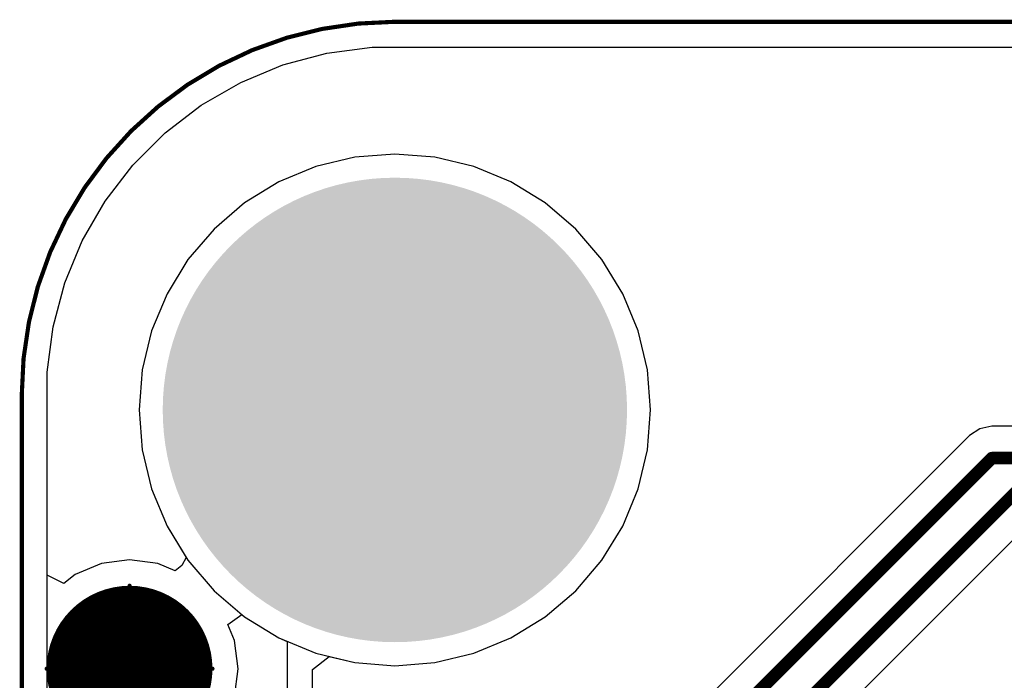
# Model space of a CAD drawing. Header units: inches. Extents: x 0 to 41, y 0 to 25.4.
# Tile 2 of 11: x 0 to 11.9, y 17.4 to 25.4. Entities that reach past the tile are written whole.
import ezdxf

# ---------------------------------------------------------------- set-up
doc = ezdxf.new("R2010")
doc.units = ezdxf.units.IN
for name, color, linetype in [('Board', 56, 'Continuous'), ('BOTTOM', 5, 'Continuous'), ('Bottom Solder', 6, 'Continuous'), ('Pad Holes', 156, 'Continuous'), ('TOP', 1, 'Continuous'), ('Top Assembly', 56, 'Continuous'), ('Top Solder', 216, 'Continuous')]:
    doc.layers.add(name, color=color, linetype=linetype)

# ---------------------------------------------------------------- blocks, each defined once
blk = doc.blocks.new('F_____________1___F_________1_2351')
at = {"layer": 'TOP'}
h = blk.add_hatch(color=1, dxfattribs=at)
edge = h.paths.add_edge_path()
edge.add_arc((0, 0), 0.499999, 0, 360)
at = {"layer": 'Top Solder'}
h = blk.add_hatch(color=216, dxfattribs=at)
edge = h.paths.add_edge_path()
edge.add_arc((0, 0), 0.999998, 0, 360)
at = {"layer": 'TOP'}
for points, const_width in [([(0.499999, 0, 1), (-0.499999, 0, 1)], 1.00000054), ([(-0.7499985, 0, 1), (-0.2499995, 0, 1)], 0.499999), ([(0.2499995, 0, 1), (0.7499985, 0, 1)], 0.499999)]:
    blk.add_lwpolyline(points, format="xyb", close=True, dxfattribs=dict(at, const_width=const_width))
at = {"layer": 'Top Assembly', "const_width": 0.0499999}
for points in [[(0, 0), (0, 1.00000054)], [(0, 0), (-1.00000054, 0)], [(1.00000054, 0), (0, 0)], [(0, -1.00000054), (0, 0)]]:
    blk.add_lwpolyline(points, dxfattribs=at)
at = {"layer": 'Top Assembly'}
for points, const_width in [([(-0.01249934, 1.00000054, 1), (0.01249934, 1.00000054, 1)], 0.02499868), ([(0.499999, 0, 1), (-0.499999, 0, 1)], 0.0499999), ([(-1.01249988, 0, 1), (-0.9875012, 0, 1)], 0.02499868), ([(-0.5124983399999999, 0, 1), (-0.4874996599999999, 0, 1)], 0.02499868), ([(-0.01249934, 0, 1), (0.01249934, 0, 1)], 0.02499868), ([(-0.01249934, 0, 1), (0.01249934, 0, 1)], 0.02499868), ([(-0.01249934, 0, 1), (0.01249934, 0, 1)], 0.02499868), ([(-0.01249934, 0, 1), (0.01249934, 0, 1)], 0.02499868), ([(0.4874996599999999, 0, 1), (0.5124983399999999, 0, 1)], 0.02499868), ([(0.9875012, 0, 1), (1.01249988, 0, 1)], 0.02499868), ([(-0.01249934, -1.00000054, 1), (0.01249934, -1.00000054, 1)], 0.02499868)]:
    blk.add_lwpolyline(points, format="xyb", close=True, dxfattribs=dict(at, const_width=const_width))

msp = doc.modelspace()

# ---------------------------------------------------------------- hatches: boundary and pattern name
at = {"layer": 'BOTTOM'}
h = msp.add_hatch(color=5, dxfattribs=at)
edge = h.paths.add_edge_path()
edge.add_arc((4.500013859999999, 20.68000944), 1.49999954, 0, 360)
at = {"layer": 'Bottom Solder'}
h = msp.add_hatch(color=6, dxfattribs=at)
edge = h.paths.add_edge_path()
edge.add_arc((4.500013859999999, 20.68000944), 2.79999948, 0, 360)
at = {"layer": 'Pad Holes'}
h = msp.add_hatch(color=7, dxfattribs=at)
edge = h.paths.add_edge_path()
edge.add_arc((4.500013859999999, 20.68000944), 1.59999934, 0, 360)
at = {"layer": 'TOP'}
h = msp.add_hatch(color=1, dxfattribs=at)
edge = h.paths.add_edge_path()
edge.add_arc((4.500013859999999, 20.68000944), 1.49999954, 0, 360)
at = {"layer": 'Top Solder'}
h = msp.add_hatch(color=216, dxfattribs=at)
edge = h.paths.add_edge_path()
edge.add_arc((4.500013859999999, 20.68000944), 2.79999948, 0, 360)

# ---------------------------------------------------------------- linework, layer by layer
at = {"layer": 'Board', "const_width": 0.0499999}
msp.add_lwpolyline([(1.27e-05, 20.86002178, -0.4142135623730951), (4.500013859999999, 25.36002294)], format="xyb", dxfattribs=at)
for points in [[(4.500013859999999, 25.36001278), (36.50000066, 25.36001024)], [(1.27e-05, 4.50000116), (1.27e-05, 20.86002178)]]:
    msp.add_lwpolyline(points, dxfattribs=at)
at = {"layer": 'Board', "const_width": 0.02499868}
for points in [[(4.48751452, 25.36002294, 1), (4.5125132, 25.36002294, 1)], [(4.48751452, 25.36001278, 1), (4.5125132, 25.36001278, 1)], [(-0.01248664, 20.86002178, 1), (0.01251204, 20.86002178, 1)], [(-0.01248664, 20.86002178, 1), (0.01251204, 20.86002178, 1)]]:
    msp.add_lwpolyline(points, format="xyb", close=True, dxfattribs=at)
at = {"layer": 'BOTTOM'}
for p, q in [((3.14894722, 24.84008494), (3.68002312, 24.98238336)), ((3.68002312, 24.98238336), (4.22511982, 25.05414852)), ((4.22511982, 25.05414852), (4.50001132, 25.05414598)), ((4.50001132, 25.05414598), (15.79003446, 25.05415106)), ((2.64101072, 24.62968912), (3.14894722, 24.84008494)), ((2.16487756, 24.35479508), (2.64101072, 24.62968912)), ((1.72869352, 24.02009928), (2.16487756, 24.35479508)), ((1.33992112, 23.63132688), (1.72869352, 24.02009928)), ((4.500013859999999, 23.76451686), (4.01749006, 23.72654132)), ((4.982537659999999, 23.72654132), (4.500013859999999, 23.76451686)), ((1.00522786, 23.19514284), (1.33992112, 23.63132688)), ((4.01749006, 23.72654132), (3.54684838, 23.61354942)), ((5.453179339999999, 23.61354942), (4.982537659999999, 23.72654132)), ((3.54684838, 23.61354942), (3.0996763, 23.428325)), ((5.90035142, 23.428325), (5.453179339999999, 23.61354942)), ((3.0996763, 23.428325), (2.68698472, 23.17542736)), ((6.313043, 23.17542736), (5.90035142, 23.428325)), ((0.7303389, 22.71901984), (1.00522786, 23.19514284)), ((2.68698472, 23.17542736), (2.31893872, 22.86108458)), ((6.681089, 22.86108458), (6.313043, 23.17542736)), ((2.31893872, 22.86108458), (2.00459594, 22.49303858)), ((6.99543178, 22.49303858), (6.681089, 22.86108458)), ((0.5199379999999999, 22.21107572), (0.7303389, 22.71901984)), ((2.00459594, 22.49303858), (1.7516983, 22.080347)), ((7.248329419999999, 22.080347), (6.99543178, 22.49303858)), ((0.37763958, 21.68002014), (0.5199379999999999, 22.21107572)), ((1.7516983, 22.080347), (1.56647388, 21.63317492)), ((7.43355384, 21.63317492), (7.248329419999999, 22.080347)), ((0.30587696, 21.13491582), (0.37763958, 21.68002014)), ((1.56647388, 21.63317492), (1.45348198, 21.16253324)), ((7.546545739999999, 21.16253324), (7.43355384, 21.63317492)), ((1.45348198, 21.16253324), (1.41550644, 20.68000944)), ((7.58452128, 20.68000944), (7.546545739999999, 21.16253324)), ((0.30587696, 20.86002178), (0.30587696, 21.13491582)), ((0.3058795, 4.50000116), (0.30587696, 20.86002178)), ((1.41550644, 20.68000944), (1.45348198, 20.19748564)), ((7.546545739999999, 20.19748564), (7.58452128, 20.68000944)), ((1.45348198, 20.19748564), (1.56647388, 19.72684396)), ((7.43355384, 19.72684396), (7.546545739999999, 20.19748564)), ((1.56647388, 19.72684396), (1.7516983, 19.27967188)), ((7.248329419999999, 19.27967188), (7.43355384, 19.72684396)), ((1.7516983, 19.27967188), (2.00459594, 18.8669803)), ((6.99543178, 18.8669803), (7.248329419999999, 19.27967188)), ((2.00459594, 18.8669803), (2.31893872, 18.4989343)), ((6.681089, 18.4989343), (6.99543178, 18.8669803)), ((2.31893872, 18.4989343), (2.68698472, 18.18459152)), ((6.313043, 18.18459152), (6.681089, 18.4989343)), ((2.68698472, 18.18459152), (3.0996763, 17.93169388)), ((5.90035142, 17.93169388), (6.313043, 18.18459152)), ((3.0996763, 17.93169388), (3.54684838, 17.74646946)), ((5.453179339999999, 17.74646946), (5.90035142, 17.93169388)), ((3.54684838, 17.74646946), (4.01749006, 17.63347756)), ((4.982537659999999, 17.63347756), (5.453179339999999, 17.74646946)), ((4.01749006, 17.63347756), (4.500013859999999, 17.59550202)), ((4.500013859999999, 17.59550202), (4.982537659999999, 17.63347756))]:
    msp.add_line(p, q, dxfattribs=at)
at = {"layer": 'TOP'}
for p, q in [((3.14894722, 24.84008494), (3.68002312, 24.98238336)), ((3.68002312, 24.98238336), (4.22511982, 25.05414852)), ((4.22511982, 25.05414852), (4.50001132, 25.05414598)), ((4.50001132, 25.05414598), (15.72498506, 25.05415106)), ((2.64101072, 24.62968912), (3.14894722, 24.84008494)), ((2.16487756, 24.35479508), (2.64101072, 24.62968912)), ((1.72869352, 24.02009928), (2.16487756, 24.35479508)), ((1.33992112, 23.63132688), (1.72869352, 24.02009928)), ((4.500013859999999, 23.76451686), (4.01749006, 23.72654132)), ((4.982537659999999, 23.72654132), (4.500013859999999, 23.76451686)), ((1.00522786, 23.19514284), (1.33992112, 23.63132688)), ((4.01749006, 23.72654132), (3.54684838, 23.61354942)), ((5.453179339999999, 23.61354942), (4.982537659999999, 23.72654132)), ((3.54684838, 23.61354942), (3.0996763, 23.428325)), ((5.90035142, 23.428325), (5.453179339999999, 23.61354942)), ((3.0996763, 23.428325), (2.68698472, 23.17542736)), ((6.313043, 23.17542736), (5.90035142, 23.428325)), ((0.7303389, 22.71901984), (1.00522786, 23.19514284)), ((2.68698472, 23.17542736), (2.31893872, 22.86108458)), ((6.681089, 22.86108458), (6.313043, 23.17542736)), ((2.31893872, 22.86108458), (2.00459594, 22.49303858)), ((6.99543178, 22.49303858), (6.681089, 22.86108458)), ((0.5199379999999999, 22.21107572), (0.7303389, 22.71901984)), ((2.00459594, 22.49303858), (1.7516983, 22.080347)), ((7.248329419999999, 22.080347), (6.99543178, 22.49303858)), ((0.37763958, 21.68002014), (0.5199379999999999, 22.21107572)), ((1.7516983, 22.080347), (1.56647388, 21.63317492)), ((7.43355384, 21.63317492), (7.248329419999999, 22.080347)), ((0.30587696, 21.13491582), (0.37763958, 21.68002014)), ((1.56647388, 21.63317492), (1.45348198, 21.16253324)), ((7.546545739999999, 21.16253324), (7.43355384, 21.63317492)), ((1.45348198, 21.16253324), (1.41550644, 20.68000944)), ((7.58452128, 20.68000944), (7.546545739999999, 21.16253324)), ((0.30587696, 20.86002178), (0.30587696, 21.13491582)), ((0.30587696, 18.68791538), (0.30587696, 20.86002178)), ((1.41550644, 20.68000944), (1.45348198, 20.19748564)), ((7.546545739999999, 20.19748564), (7.58452128, 20.68000944)), ((11.55368276, 20.45324078), (11.42964186, 20.37035804)), ((11.69999946, 20.4823441), (11.55368276, 20.45324078)), ((13.87156992, 20.4823441), (11.69999946, 20.4823441)), ((11.42964186, 20.37035804), (8.2416269, 17.18234308)), ((1.45348198, 20.19748564), (1.56647388, 19.72684396)), ((7.43355384, 19.72684396), (7.546545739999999, 20.19748564)), ((1.56647388, 19.72684396), (1.7516983, 19.27967188)), ((7.248329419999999, 19.27967188), (7.43355384, 19.72684396)), ((1.7516983, 19.27967188), (1.984248, 18.90018572)), ((6.99543178, 18.8669803), (7.248329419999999, 19.27967188)), ((8.97035798, 16.12964262), (12.15837294, 19.31765758)), ((1.984248, 18.90018572), (1.932432, 18.8061727)), ((0.9606330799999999, 18.82656128), (0.64439292, 18.69557094)), ((1.29999994, 18.87123988), (0.9606330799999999, 18.82656128)), ((1.6393668, 18.82656128), (1.29999994, 18.87123988)), ((1.85206894, 18.7384563), (1.6393668, 18.82656128)), ((1.932432, 18.8061727), (1.85206894, 18.7384563)), ((6.681089, 18.4989343), (6.99543178, 18.8669803)), ((0.5058791, 18.58928464), (0.30587696, 18.68791538)), ((0.64439292, 18.69557094), (0.5058791, 18.58928464)), ((6.313043, 18.18459152), (6.681089, 18.4989343)), ((2.4863806, 18.09290768), (2.65278108, 18.21380406)), ((2.65278108, 18.21380406), (2.68698472, 18.18459152)), ((2.68698472, 18.18459152), (3.0996763, 17.93169388)), ((5.90035142, 17.93169388), (6.313043, 18.18459152)), ((2.56653538, 17.8993927), (2.4863806, 18.09290768)), ((3.0996763, 17.93169388), (3.20001392, 17.89013186)), ((5.453179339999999, 17.74646946), (5.90035142, 17.93169388)), ((2.61121398, 17.56002584), (2.56653538, 17.8993927)), ((3.20001392, 17.89013186), (3.20001392, 15.24072898)), ((3.505890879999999, 17.55061768), (3.70589302, 17.70828564)), ((3.70589302, 17.70828564), (4.01749006, 17.63347756)), ((4.982537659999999, 17.63347756), (5.453179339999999, 17.74646946)), ((4.01749006, 17.63347756), (4.500013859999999, 17.59550202)), ((4.500013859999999, 17.59550202), (4.982537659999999, 17.63347756)), ((2.56653538, 17.22065898), (2.61121398, 17.56002584)), ((3.505890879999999, 15.7457267), (3.505890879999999, 17.55061768))]:
    msp.add_line(p, q, dxfattribs=at)
at = {"layer": 'TOP', "const_width": 0.1499997}
for points in [[(8.39999844, 16.79999942), (11.69999946, 20.10000044)], [(11.69999946, 20.10000044), (14.02994146, 20.10000044)], [(8.700000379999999, 16.40000022), (12.0000014, 19.70000124)]]:
    msp.add_lwpolyline(points, dxfattribs=at)
at = {"layer": 'TOP', "const_width": 0.07499858}
msp.add_lwpolyline([(11.6624989, 20.10000044, 1), (11.73750002, 20.10000044, 1)], format="xyb", close=True, dxfattribs=at)
msp.add_lwpolyline([(11.6624989, 20.10000044, 1), (11.73750002, 20.10000044, 1)], format="xyb", close=True, dxfattribs=at)

# ---------------------------------------------------------------- block references
at = {"rotation": 270}
msp.add_blockref('F_____________1___F_________1_2351', (1.29999994, 17.56002584), dxfattribs=at)

doc.saveas('drawing.dxf')
